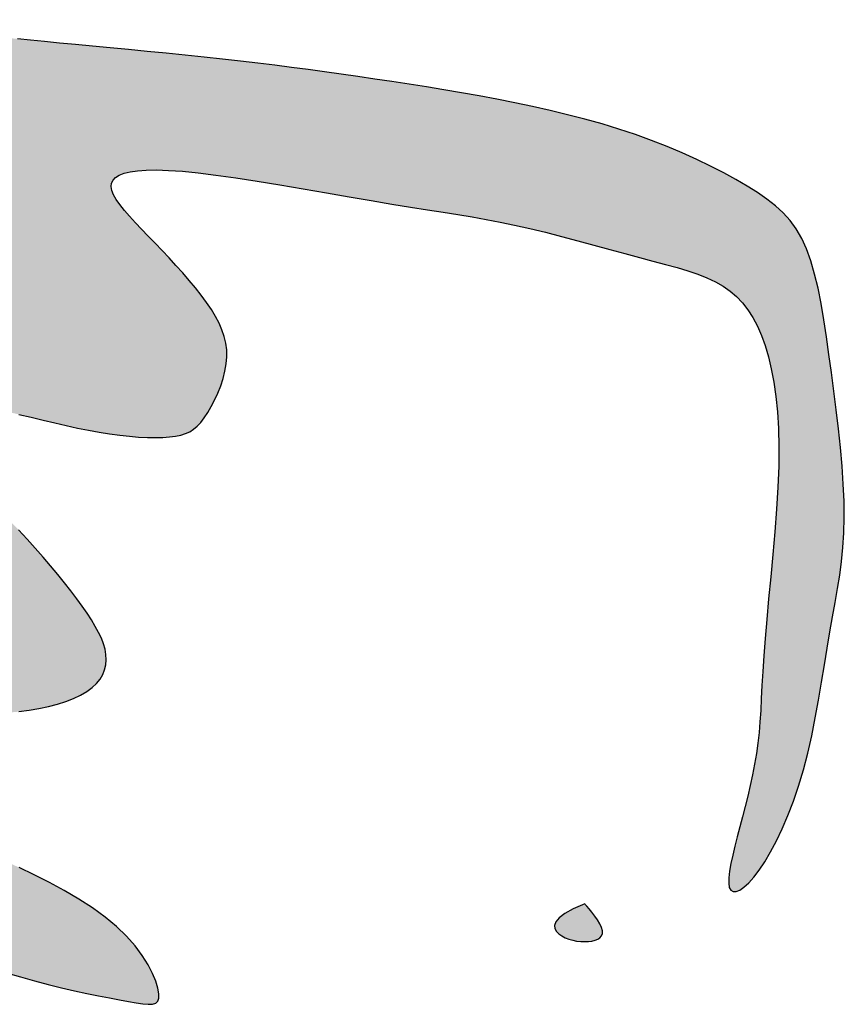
# Model space of a CAD drawing. Extents: x -424536 to -66822, y 139826 to 492209.
# Tile 34 of 69: x -143882 to -143410, y 144390 to 144953. Entities that reach past the tile are written whole.
import ezdxf

# ---------------------------------------------------------------- set-up
doc = ezdxf.new("R2010")
doc.units = 0
doc.header["$LTSCALE"] = 1000
doc.header["$MEASUREMENT"] = 0
doc.layers.add('签名', color=3, linetype='Continuous')

# ---------------------------------------------------------------- blocks, each defined once
blk = doc.blocks.new('zhy')
for points in [[(2608.383, 954.002), (2608.203, 953.905), (2608.001, 953.802), (2607.776, 953.692), (2607.534, 953.576), (2607.283, 953.454), (2607.03, 953.328), (2606.782, 953.2), (2606.546, 953.07), (2606.329, 952.94), (2606.14, 952.811), (2605.982, 952.684), (2605.855, 952.559), (2605.755, 952.435), (2605.678, 952.311), (2605.62, 952.186), (2605.578, 952.059), (2605.548, 951.93), (2605.527, 951.797), (2605.511, 951.66), (2605.5, 951.52), (2605.497, 951.378), (2605.502, 951.236), (2605.516, 951.094), (2605.541, 950.955), (2605.577, 950.818), (2605.626, 950.686), (2605.689, 950.559), (2605.765, 950.439), (2605.852, 950.327), (2605.949, 950.223), (2606.055, 950.128), (2606.169, 950.044), (2606.289, 949.97), (2606.415, 949.909), (2606.545, 949.86), (2606.676, 949.822), (2606.808, 949.793), (2606.939, 949.769), (2607.067, 949.749), (2607.354, 949.707), (2607.616, 949.634), (2607.808, 949.493), (2607.869, 949.312), (2607.86, 949.124), (2607.793, 948.903), (2607.674, 948.666), (2607.508, 948.432), (2607.309, 948.221), (2607.121, 948.058), (2606.996, 947.954), (2606.868, 947.85), (2606.738, 947.744), (2606.608, 947.635), (2606.48, 947.52), (2606.356, 947.399), (2606.237, 947.272), (2606.124, 947.141), (2606.021, 947.004), (2605.927, 946.864), (2605.845, 946.72), (2605.776, 946.573), (2605.722, 946.424), (2605.684, 946.274), (2605.661, 946.125), (2605.653, 945.98), (2605.657, 945.84), (2605.673, 945.709), (2605.7, 945.589), (2605.737, 945.482), (2605.782, 945.391), (2605.834, 945.317), (2605.889, 945.258), (2605.945, 945.21), (2606.12, 945.072), (2606.074, 944.908), (2605.961, 944.74), (2605.782, 944.53), (2605.597, 944.336), (2605.464, 944.2), (2605.32, 944.054), (2605.169, 943.901), (2605.017, 943.74), (2604.87, 943.573), (2604.733, 943.401), (2604.612, 943.225), (2604.511, 943.045), (2604.438, 942.864), (2604.394, 942.682), (2604.381, 942.501), (2604.396, 942.326), (2604.438, 942.158), (2604.503, 942.001), (2604.592, 941.857), (2604.7, 941.731), (2604.828, 941.624), (2604.973, 941.539), (2605.131, 941.474), (2605.301, 941.427), (2605.48, 941.396), (2605.665, 941.379), (2605.854, 941.373), (2606.043, 941.376), (2606.23, 941.387), (2606.413, 941.402), (2606.59, 941.421), (2606.761, 941.444), (2606.925, 941.469), (2607.08, 941.497), (2607.227, 941.527), (2607.364, 941.558), (2607.49, 941.589), (2607.605, 941.621), (2607.711, 941.651), (2607.99, 941.732), (2608.313, 941.771), (2608.521, 941.666), (2608.636, 941.479), (2608.671, 941.231), (2608.673, 941.014), (2608.651, 940.748), (2608.607, 940.439), (2608.545, 940.096), (2608.467, 939.728), (2608.379, 939.344), (2608.282, 938.953), (2608.181, 938.563), (2608.08, 938.184), (2607.981, 937.823), (2607.888, 937.481), (2607.802, 937.159), (2607.725, 936.854), (2607.661, 936.568), (2607.611, 936.301), (2607.578, 936.05), (2607.563, 935.818), (2607.569, 935.603), (2607.593, 935.404), (2607.633, 935.221), (2607.686, 935.054), (2607.749, 934.902), (2607.82, 934.765), (2607.895, 934.642), (2607.973, 934.532), (2608.05, 934.435), (2608.127, 934.351), (2608.205, 934.28), (2608.284, 934.222), (2608.365, 934.178), (2608.448, 934.146), (2608.534, 934.128), (2608.624, 934.122), (2608.718, 934.131), (2608.817, 934.154), (2608.921, 934.195), (2609.032, 934.253), (2609.149, 934.333), (2609.272, 934.435), (2609.404, 934.56), (2609.543, 934.712), (2609.691, 934.89), (2609.845, 935.089), (2610.005, 935.305), (2610.169, 935.53), (2610.454, 935.924), (2610.667, 936.208), (2610.83, 936.415), (2610.989, 936.604), (2611.147, 936.778), (2611.305, 936.94), (2611.468, 937.095), (2611.637, 937.246), (2611.816, 937.398), (2612.007, 937.555), (2612.213, 937.72), (2612.434, 937.896), (2612.668, 938.081), (2612.909, 938.27), (2613.15, 938.459), (2613.386, 938.643), (2613.613, 938.819), (2613.959, 939.088), (2614.275, 939.33), (2614.56, 939.525), (2614.779, 939.559), (2614.94, 939.41), (2615.067, 939.206), (2615.188, 938.945), (2615.299, 938.654), (2615.382, 938.408), (2615.434, 938.256), (2615.488, 938.108), (2615.546, 937.965), (2615.61, 937.832), (2615.683, 937.71), (2615.766, 937.602), (2615.862, 937.51), (2615.973, 937.435), (2616.096, 937.378), (2616.229, 937.336), (2616.368, 937.308), (2616.513, 937.291), (2616.659, 937.285), (2616.804, 937.287), (2616.946, 937.295), (2617.082, 937.309), (2617.211, 937.329), (2617.331, 937.355), (2617.441, 937.389), (2617.539, 937.43), (2617.625, 937.48), (2617.698, 937.54), (2617.754, 937.609), (2617.796, 937.689), (2617.824, 937.781), (2617.844, 937.885), (2617.858, 938.003), (2617.882, 938.255), (2617.92, 938.54), (2617.982, 938.819), (2618.037, 939.029), (2618.1, 939.247), (2618.17, 939.469), (2618.243, 939.692), (2618.317, 939.91), (2618.39, 940.119), (2618.459, 940.315), (2618.522, 940.494), (2618.579, 940.657), (2618.63, 940.805), (2618.676, 940.938), (2618.718, 941.059), (2618.755, 941.167), (2618.788, 941.265), (2618.877, 941.525), (2618.981, 941.758), (2619.189, 941.81), (2619.393, 941.711), (2619.556, 941.551), (2619.697, 941.38), (2619.828, 941.205), (2619.961, 941.023), (2620.034, 940.924), (2620.105, 940.831), (2620.175, 940.742), (2620.246, 940.66), (2620.318, 940.584), (2620.392, 940.515), (2620.469, 940.454), (2620.55, 940.401), (2620.635, 940.358), (2620.725, 940.324), (2620.819, 940.299), (2620.916, 940.281), (2621.015, 940.27), (2621.114, 940.265), (2621.212, 940.264), (2621.308, 940.268), (2621.401, 940.274), (2621.489, 940.282), (2621.574, 940.294), (2621.656, 940.31), (2621.736, 940.332), (2621.816, 940.362), (2621.897, 940.401), (2621.979, 940.45), (2622.063, 940.511), (2622.151, 940.585), (2622.242, 940.671), (2622.336, 940.767), (2622.432, 940.873), (2622.529, 940.987), (2622.627, 941.108), (2622.726, 941.234), (2622.826, 941.365), (2622.924, 941.498), (2623.023, 941.633), (2623.121, 941.769), (2623.286, 941.997), (2623.467, 942.243), (2623.649, 942.476), (2623.834, 942.695), (2624.012, 942.889), (2624.178, 943.058), (2624.421, 943.29), (2624.665, 943.46), (2624.846, 943.414), (2624.946, 943.273), (2625.015, 943.077), (2625.055, 942.861), (2625.077, 942.689), (2625.095, 942.495), (2625.111, 942.284), (2625.125, 942.06), (2625.138, 941.828), (2625.151, 941.594), (2625.165, 941.361), (2625.181, 941.135), (2625.2, 940.92), (2625.222, 940.715), (2625.249, 940.52), (2625.281, 940.335), (2625.318, 940.158), (2625.362, 939.99), (2625.413, 939.828), (2625.472, 939.673), (2625.54, 939.524), (2625.617, 939.38), (2625.704, 939.243), (2625.803, 939.111), (2625.914, 938.986), (2626.039, 938.867), (2626.177, 938.754), (2626.33, 938.647), (2626.498, 938.547), (2626.679, 938.456), (2626.868, 938.373), (2627.064, 938.302), (2627.262, 938.244), (2627.458, 938.2), (2627.651, 938.172), (2627.835, 938.161), (2628.009, 938.169), (2628.174, 938.197), (2628.332, 938.244), (2628.483, 938.312), (2628.631, 938.401), (2628.777, 938.511), (2628.922, 938.643), (2629.069, 938.797), (2629.219, 938.973), (2629.369, 939.17), (2629.52, 939.384), (2629.667, 939.614), (2629.81, 939.856), (2629.946, 940.109), (2630.073, 940.37), (2630.19, 940.637), (2630.295, 940.907), (2630.39, 941.179), (2630.475, 941.453), (2630.555, 941.728), (2630.63, 942.003), (2630.703, 942.277), (2630.775, 942.549), (2630.85, 942.819), (2630.928, 943.086), (2631.008, 943.349), (2631.09, 943.609), (2631.172, 943.866), (2631.253, 944.119), (2631.331, 944.368), (2631.405, 944.613), (2631.474, 944.855), (2631.537, 945.092), (2631.594, 945.324), (2631.645, 945.547), (2631.69, 945.761), (2631.731, 945.962), (2631.767, 946.149), (2631.799, 946.321), (2631.826, 946.474), (2631.85, 946.607), (2631.867, 946.721), (2631.876, 946.815), (2631.873, 946.89), (2631.857, 946.946), (2631.823, 946.983), (2631.771, 947.002), (2631.696, 947.002), (2631.598, 946.984), (2631.48, 946.948), (2631.344, 946.891), (2631.195, 946.813), (2631.036, 946.713), (2630.871, 946.59), (2630.703, 946.443), (2630.536, 946.271), (2630.373, 946.074), (2630.215, 945.855), (2630.063, 945.618), (2629.917, 945.37), (2629.778, 945.113), (2629.645, 944.853), (2629.52, 944.595), (2629.402, 944.342), (2629.293, 944.099), (2629.191, 943.867), (2629.097, 943.645), (2629.01, 943.434), (2628.931, 943.234), (2628.857, 943.045), (2628.79, 942.867), (2628.728, 942.7), (2628.672, 942.545), (2628.619, 942.399), (2628.502, 942.07), (2628.404, 941.807), (2628.302, 941.556), (2628.184, 941.295), (2628.055, 941.039), (2627.916, 940.804), (2627.731, 940.549), (2627.466, 940.335), (2627.268, 940.396), (2627.147, 940.537), (2627.041, 940.773), (2626.954, 941.078), (2626.891, 941.427), (2626.864, 941.707), (2626.851, 941.897), (2626.844, 942.089), (2626.841, 942.284), (2626.842, 942.48), (2626.845, 942.677), (2626.849, 942.875), (2626.86, 943.27), (2626.865, 943.463), (2626.868, 943.657), (2626.869, 943.848), (2626.866, 944.037), (2626.859, 944.223), (2626.848, 944.406), (2626.831, 944.586), (2626.808, 944.762), (2626.778, 944.932), (2626.743, 945.096), (2626.702, 945.252), (2626.655, 945.397), (2626.603, 945.531), (2626.546, 945.652), (2626.483, 945.759), (2626.417, 945.85), (2626.345, 945.925), (2626.27, 945.986), (2626.192, 946.032), (2626.11, 946.065), (2626.025, 946.084), (2625.937, 946.092), (2625.848, 946.087), (2625.756, 946.072), (2625.663, 946.045), (2625.566, 946.009), (2625.465, 945.962), (2625.36, 945.905), (2625.25, 945.838), (2625.135, 945.763), (2625.013, 945.678), (2624.885, 945.585), (2624.75, 945.483), (2624.611, 945.374), (2624.466, 945.258), (2624.318, 945.135), (2624.166, 945.005), (2624.012, 944.87), (2623.856, 944.729), (2623.699, 944.583), (2623.542, 944.433), (2623.386, 944.279), (2623.23, 944.123), (2623.077, 943.965), (2622.927, 943.806), (2622.78, 943.647), (2622.638, 943.489), (2622.502, 943.332), (2622.371, 943.18), (2622.163, 942.935), (2621.895, 942.635), (2621.616, 942.405), (2621.459, 942.496), (2621.422, 942.741), (2621.432, 943.031), (2621.465, 943.314), (2621.494, 943.512), (2621.529, 943.721), (2621.568, 943.936), (2621.612, 944.155), (2621.658, 944.373), (2621.706, 944.588), (2621.755, 944.798), (2621.804, 945.005), (2621.852, 945.207), (2621.898, 945.405), (2621.941, 945.599), (2621.98, 945.788), (2622.014, 945.973), (2622.043, 946.152), (2622.066, 946.326), (2622.084, 946.493), (2622.096, 946.652), (2622.103, 946.802), (2622.105, 946.942), (2622.102, 947.07), (2622.095, 947.186), (2622.082, 947.288), (2622.064, 947.379), (2622.038, 947.46), (2622.005, 947.533), (2621.962, 947.6), (2621.908, 947.663), (2621.843, 947.723), (2621.765, 947.783), (2621.674, 947.844), (2621.571, 947.904), (2621.458, 947.962), (2621.339, 948.017), (2621.214, 948.066), (2621.087, 948.107), (2620.96, 948.14), (2620.835, 948.162), (2620.713, 948.171), (2620.595, 948.169), (2620.479, 948.154), (2620.364, 948.127), (2620.25, 948.088), (2620.135, 948.039), (2620.019, 947.977), (2619.9, 947.905), (2619.778, 947.823), (2619.653, 947.731), (2619.525, 947.63), (2619.396, 947.524), (2619.267, 947.411), (2619.137, 947.295), (2619.009, 947.176), (2618.881, 947.056), (2618.756, 946.936), (2618.543, 946.73), (2618.266, 946.469), (2617.937, 946.208), (2617.709, 946.168), (2617.596, 946.277), (2617.532, 946.444), (2617.495, 946.697), (2617.492, 946.961), (2617.499, 947.167), (2617.515, 947.405), (2617.542, 947.676), (2617.579, 947.983), (2617.628, 948.325), (2617.685, 948.695), (2617.749, 949.085), (2617.817, 949.485), (2617.887, 949.888), (2617.956, 950.282), (2618.021, 950.661), (2618.081, 951.014), (2618.133, 951.335), (2618.179, 951.629), (2618.252, 952.101), (2618.323, 952.539), (2618.389, 952.882), (2618.441, 953.131), (2618.501, 953.393), (2618.567, 953.664), (2618.638, 953.942), (2618.712, 954.221), (2618.787, 954.499), (2618.861, 954.771), (2618.933, 955.033), (2619, 955.282), (2619.113, 955.706), (2619.208, 956.047), (2619.32, 956.381), (2619.453, 956.667), (2619.622, 956.909), (2619.837, 957.112), (2620.102, 957.281), (2620.424, 957.42), (2620.712, 957.506), (2620.921, 957.557), (2621.149, 957.6), (2621.395, 957.636), (2621.662, 957.663), (2621.951, 957.681), (2622.264, 957.689), (2622.6, 957.686), (2622.961, 957.672), (2623.339, 957.649), (2623.728, 957.619), (2624.121, 957.584), (2624.509, 957.548), (2624.885, 957.511), (2625.242, 957.478), (2625.572, 957.449), (2625.87, 957.426), (2626.139, 957.409), (2626.382, 957.396), (2626.772, 957.376), (2627.114, 957.354), (2627.459, 957.317), (2627.821, 957.254), (2628.104, 957.192), (2628.286, 957.15), (2628.465, 957.105), (2628.643, 957.06), (2628.817, 957.014), (2628.987, 956.97), (2629.152, 956.928), (2629.307, 956.891), (2629.451, 956.86), (2629.581, 956.837), (2629.695, 956.824), (2629.789, 956.822), (2629.861, 956.833), (2629.909, 956.859), (2629.932, 956.899), (2629.932, 956.951), (2629.906, 957.014), (2629.857, 957.086), (2629.783, 957.167), (2629.685, 957.254), (2629.564, 957.347), (2629.418, 957.445), (2629.25, 957.544), (2629.06, 957.645), (2628.85, 957.745), (2628.622, 957.844), (2628.375, 957.938), (2628.113, 958.028), (2627.836, 958.111), (2627.545, 958.186), (2627.245, 958.253), (2626.939, 958.315), (2626.631, 958.371), (2626.325, 958.424), (2626.024, 958.473), (2625.548, 958.55), (2625.197, 958.612), (2624.949, 958.656), (2624.71, 958.698), (2624.475, 958.735), (2624.24, 958.767), (2623.999, 958.792), (2623.749, 958.808), (2623.485, 958.815), (2623.203, 958.811), (2622.906, 958.797), (2622.597, 958.776), (2622.279, 958.747), (2621.955, 958.713), (2621.629, 958.675), (2621.305, 958.634), (2620.984, 958.593), (2620.671, 958.551), (2620.367, 958.509), (2620.074, 958.464), (2619.796, 958.416), (2619.532, 958.363), (2619.286, 958.304), (2619.06, 958.239), (2618.854, 958.164), (2618.672, 958.08), (2618.509, 957.986), (2618.363, 957.88), (2618.231, 957.761), (2618.108, 957.629), (2617.993, 957.482), (2617.882, 957.32), (2617.771, 957.142), (2617.657, 956.947), (2617.542, 956.737), (2617.427, 956.511), (2617.312, 956.273), (2617.199, 956.022), (2617.089, 955.761), (2616.983, 955.491), (2616.882, 955.213), (2616.788, 954.929), (2616.699, 954.639), (2616.616, 954.344), (2616.539, 954.046), (2616.466, 953.744), (2616.398, 953.44), (2616.334, 953.134), (2616.273, 952.828), (2616.216, 952.523), (2616.161, 952.218), (2616.11, 951.914), (2616.06, 951.612), (2616.013, 951.312), (2615.968, 951.015), (2615.924, 950.721), (2615.882, 950.43), (2615.841, 950.143), (2615.801, 949.858), (2615.762, 949.574), (2615.724, 949.288), (2615.686, 949), (2615.65, 948.706), (2615.614, 948.406), (2615.579, 948.098), (2615.545, 947.78), (2615.512, 947.456), (2615.479, 947.128), (2615.448, 946.801), (2615.417, 946.477), (2615.387, 946.16), (2615.34, 945.663), (2615.303, 945.286), (2615.278, 945.027), (2615.254, 944.786), (2615.232, 944.561), (2615.212, 944.353), (2615.194, 944.163), (2615.178, 943.988), (2615.165, 943.831), (2615.14, 943.486), (2615.103, 943.192), (2614.994, 943.017), (2614.872, 942.907), (2614.727, 942.805), (2614.621, 942.731), (2614.499, 942.645), (2614.36, 942.543), (2614.204, 942.422), (2614.03, 942.279), (2613.841, 942.116), (2613.64, 941.937), (2613.431, 941.746), (2613.218, 941.546), (2613.003, 941.34), (2612.79, 941.133), (2612.582, 940.927), (2612.382, 940.726), (2612.191, 940.531), (2611.884, 940.219), (2611.571, 939.908), (2611.274, 939.636), (2611.006, 939.428), (2610.761, 939.282), (2610.493, 939.178), (2610.236, 939.183), (2610.062, 939.309), (2610.019, 939.5), (2610.049, 939.69), (2610.145, 939.916), (2610.283, 940.161), (2610.416, 940.377), (2610.5, 940.51), (2610.582, 940.643), (2610.66, 940.774), (2610.733, 940.903), (2610.8, 941.029), (2610.86, 941.152), (2610.913, 941.272), (2610.956, 941.389), (2610.991, 941.502), (2611.015, 941.611), (2611.028, 941.717), (2611.03, 941.818), (2611.021, 941.914), (2611.002, 942.004), (2610.972, 942.088), (2610.931, 942.165), (2610.881, 942.235), (2610.82, 942.297), (2610.748, 942.35), (2610.665, 942.396), (2610.57, 942.436), (2610.459, 942.472), (2610.333, 942.505), (2610.189, 942.536), (2610.026, 942.567), (2609.843, 942.599), (2609.639, 942.633), (2609.418, 942.669), (2609.186, 942.705), (2608.948, 942.74), (2608.708, 942.775), (2608.473, 942.807), (2608.247, 942.835), (2608.035, 942.859), (2607.842, 942.878), (2607.669, 942.894), (2607.321, 942.924), (2606.983, 942.986), (2606.814, 943.152), (2606.795, 943.34), (2606.84, 943.524), (2606.94, 943.727), (2607.059, 943.926), (2607.137, 944.054), (2607.216, 944.186), (2607.292, 944.322), (2607.36, 944.46), (2607.419, 944.601), (2607.463, 944.741), (2607.496, 944.882), (2607.517, 945.022), (2607.529, 945.16), (2607.533, 945.296), (2607.532, 945.428), (2607.526, 945.557), (2607.518, 945.68), (2607.498, 945.957), (2607.52, 946.238), (2607.644, 946.465), (2607.787, 946.604), (2607.902, 946.699), (2608.033, 946.8), (2608.176, 946.909), (2608.324, 947.03), (2608.475, 947.166), (2608.624, 947.32), (2608.767, 947.495), (2608.899, 947.693), (2609.02, 947.909), (2609.129, 948.137), (2609.224, 948.37), (2609.307, 948.602), (2609.374, 948.827), (2609.427, 949.037), (2609.464, 949.228), (2609.484, 949.393), (2609.489, 949.535), (2609.479, 949.657), (2609.455, 949.761), (2609.417, 949.851), (2609.366, 949.93), (2609.304, 950.001), (2609.23, 950.067), (2609.146, 950.13), (2609.052, 950.193), (2608.949, 950.255), (2608.838, 950.316), (2608.718, 950.378), (2608.592, 950.441), (2608.458, 950.506), (2608.181, 950.638), (2607.94, 950.754), (2607.595, 950.942), (2607.336, 951.156), (2607.294, 951.364), (2607.414, 951.541), (2607.567, 951.678), (2607.761, 951.814), (2607.941, 951.927), (2608.064, 952.002), (2608.194, 952.082), (2608.332, 952.166), (2608.477, 952.256), (2608.629, 952.353), (2608.787, 952.458), (2608.948, 952.569), (2609.111, 952.687), (2609.272, 952.809), (2609.427, 952.934), (2609.576, 953.063), (2609.714, 953.192), (2609.839, 953.322), (2609.95, 953.451), (2610.046, 953.58), (2610.129, 953.709), (2610.202, 953.838), (2610.265, 953.969), (2610.321, 954.1), (2610.372, 954.233), (2610.418, 954.368), (2610.461, 954.506), (2610.501, 954.645), (2610.539, 954.784), (2610.573, 954.924), (2610.603, 955.062), (2610.63, 955.198), (2610.652, 955.33), (2610.67, 955.459), (2610.683, 955.583), (2610.689, 955.703), (2610.684, 955.819), (2610.666, 955.933), (2610.631, 956.044), (2610.578, 956.155), (2610.502, 956.266), (2610.402, 956.377), (2610.276, 956.49), (2610.125, 956.603), (2609.954, 956.717), (2609.767, 956.831), (2609.567, 956.943), (2609.358, 957.054), (2609.144, 957.163), (2608.928, 957.269), (2608.714, 957.372), (2608.502, 957.472), (2608.295, 957.569), (2608.092, 957.662), (2607.894, 957.752), (2607.702, 957.838), (2607.516, 957.921), (2607.338, 958), (2607.169, 958.076), (2607.007, 958.146), (2606.854, 958.211), (2606.709, 958.268), (2606.573, 958.317), (2606.444, 958.355), (2606.324, 958.383), (2606.212, 958.398), (2606.109, 958.4), (2606.011, 958.385), (2605.918, 958.352), (2605.828, 958.298), (2605.738, 958.22), (2605.647, 958.117), (2605.553, 957.986), (2605.454, 957.824), (2605.35, 957.631), (2605.247, 957.414), (2605.154, 957.18), (2605.078, 956.939), (2605.027, 956.698), (2605.01, 956.468), (2605.035, 956.255), (2605.109, 956.068), (2605.441, 956.079), (2605.704, 956.123), (2605.909, 956.192), (2606.068, 956.277), (2606.193, 956.369), (2606.294, 956.46), (2606.483, 956.629), (2606.737, 956.655), (2607.003, 956.598), (2607.25, 956.508), (2607.42, 956.439), (2607.752, 956.3), (2608.119, 956.142), (2608.503, 955.954), (2608.841, 955.742), (2609.079, 955.513), (2609.204, 955.26), (2609.226, 955), (2609.165, 954.748), (2609.039, 954.52), (2608.862, 954.324), (2608.623, 954.143)], [(2630.771, 954.133), (2630.785, 954.201), (2630.793, 954.271), (2630.796, 954.338), (2630.794, 954.403), (2630.786, 954.464), (2630.773, 954.518), (2630.754, 954.565), (2630.729, 954.602), (2630.696, 954.63), (2630.657, 954.645), (2630.609, 954.646), (2630.554, 954.632), (2630.49, 954.603), (2630.422, 954.562), (2630.354, 954.514), (2630.289, 954.464), (2630.231, 954.417), (2630.185, 954.377), (2630.154, 954.35), (2630.143, 954.34), (2630.231, 954.142), (2630.313, 953.998), (2630.387, 953.901), (2630.455, 953.844), (2630.516, 953.821), (2630.571, 953.826), (2630.619, 953.853), (2630.661, 953.894), (2630.697, 953.945), (2630.728, 954.003), (2630.752, 954.066)]]:
    blk.add_hatch(color=256).paths.add_polyline_path(points)
for points in [[(2631.331, 944.368), (2631.405, 944.613), (2631.474, 944.855), (2631.537, 945.092), (2631.594, 945.324), (2631.645, 945.547), (2631.69, 945.761), (2631.731, 945.962), (2631.767, 946.149), (2631.799, 946.321), (2631.826, 946.474), (2631.85, 946.607), (2631.867, 946.721), (2631.876, 946.815), (2631.873, 946.89), (2631.857, 946.946), (2631.823, 946.983), (2631.771, 947.002), (2631.696, 947.002), (2631.598, 946.984), (2631.48, 946.948), (2631.344, 946.891), (2631.195, 946.813), (2631.036, 946.713), (2630.871, 946.59), (2630.703, 946.443), (2630.536, 946.271), (2630.373, 946.074), (2630.215, 945.855), (2630.063, 945.618), (2629.917, 945.37), (2629.778, 945.113), (2629.645, 944.853), (2629.52, 944.595)], [(2626.831, 944.586), (2626.808, 944.762), (2626.778, 944.932), (2626.743, 945.096), (2626.702, 945.252), (2626.655, 945.397), (2626.603, 945.531), (2626.546, 945.652), (2626.483, 945.759), (2626.417, 945.85), (2626.345, 945.925), (2626.27, 945.986), (2626.192, 946.032), (2626.11, 946.065), (2626.025, 946.084), (2625.937, 946.092), (2625.848, 946.087), (2625.756, 946.072), (2625.663, 946.045), (2625.566, 946.009), (2625.465, 945.962), (2625.36, 945.905), (2625.25, 945.838), (2625.135, 945.763), (2625.013, 945.678), (2624.885, 945.585), (2624.75, 945.483), (2624.611, 945.374), (2624.466, 945.258), (2624.318, 945.135), (2624.166, 945.005), (2624.012, 944.87), (2623.856, 944.729), (2623.699, 944.583)], [(2621.706, 944.588), (2621.755, 944.798), (2621.804, 945.005), (2621.852, 945.207), (2621.898, 945.405), (2621.941, 945.599), (2621.98, 945.788), (2622.014, 945.973), (2622.043, 946.152), (2622.066, 946.326), (2622.084, 946.493), (2622.096, 946.652), (2622.103, 946.802), (2622.105, 946.942), (2622.102, 947.07), (2622.095, 947.186), (2622.082, 947.288), (2622.064, 947.379), (2622.038, 947.46), (2622.005, 947.533), (2621.962, 947.6), (2621.908, 947.663), (2621.843, 947.723), (2621.765, 947.783), (2621.674, 947.844), (2621.571, 947.904), (2621.458, 947.962), (2621.339, 948.017), (2621.214, 948.066), (2621.087, 948.107), (2620.96, 948.14), (2620.835, 948.162), (2620.713, 948.171), (2620.595, 948.169), (2620.479, 948.154), (2620.364, 948.127), (2620.25, 948.088), (2620.135, 948.039), (2620.019, 947.977), (2619.9, 947.905), (2619.778, 947.823), (2619.653, 947.731), (2619.525, 947.63), (2619.396, 947.524), (2619.267, 947.411), (2619.137, 947.295), (2619.009, 947.176), (2618.881, 947.056), (2618.756, 946.936), (2618.634, 946.817), (2618.515, 946.703), (2618.401, 946.595), (2618.291, 946.496), (2618.188, 946.407), (2618.09, 946.33), (2618, 946.267), (2617.918, 946.221), (2617.844, 946.192), (2617.777, 946.18), (2617.717, 946.186), (2617.665, 946.211), (2617.619, 946.255), (2617.58, 946.318), (2617.548, 946.401), (2617.523, 946.505), (2617.505, 946.632), (2617.494, 946.783), (2617.492, 946.961), (2617.499, 947.167), (2617.515, 947.405), (2617.542, 947.676), (2617.579, 947.983), (2617.628, 948.325), (2617.685, 948.695), (2617.749, 949.085), (2617.817, 949.485), (2617.887, 949.888), (2617.956, 950.282), (2618.021, 950.661), (2618.081, 951.014), (2618.133, 951.335), (2618.179, 951.629), (2618.221, 951.9), (2618.261, 952.155), (2618.301, 952.399), (2618.343, 952.64), (2618.389, 952.882), (2618.441, 953.131), (2618.501, 953.393), (2618.567, 953.664), (2618.638, 953.942), (2618.712, 954.221), (2618.787, 954.499), (2618.861, 954.771), (2618.933, 955.033), (2619, 955.282), (2619.062, 955.515), (2619.12, 955.731), (2619.175, 955.932), (2619.231, 956.117), (2619.289, 956.288), (2619.351, 956.446), (2619.418, 956.592), (2619.494, 956.725), (2619.58, 956.847), (2619.676, 956.959), (2619.784, 957.061), (2619.904, 957.154), (2620.037, 957.239), (2620.183, 957.316), (2620.344, 957.385), (2620.52, 957.449), (2620.712, 957.506), (2620.921, 957.557), (2621.149, 957.6), (2621.395, 957.636), (2621.662, 957.663), (2621.951, 957.681), (2622.264, 957.689), (2622.6, 957.686), (2622.961, 957.672), (2623.339, 957.649), (2623.728, 957.619), (2624.121, 957.584), (2624.509, 957.548), (2624.885, 957.511), (2625.242, 957.478), (2625.572, 957.449), (2625.87, 957.426), (2626.139, 957.409), (2626.382, 957.396), (2626.604, 957.384), (2626.81, 957.374), (2627.004, 957.361), (2627.19, 957.346), (2627.372, 957.326), (2627.555, 957.3), (2627.738, 957.268), (2627.922, 957.232), (2628.104, 957.192), (2628.286, 957.15), (2628.465, 957.105), (2628.643, 957.06), (2628.817, 957.014), (2628.987, 956.97), (2629.152, 956.928), (2629.307, 956.891), (2629.451, 956.86), (2629.581, 956.837), (2629.695, 956.824), (2629.789, 956.822), (2629.861, 956.833), (2629.909, 956.859), (2629.932, 956.899), (2629.932, 956.951), (2629.906, 957.014), (2629.857, 957.086), (2629.783, 957.167), (2629.685, 957.254), (2629.564, 957.347), (2629.418, 957.445), (2629.25, 957.544), (2629.06, 957.645), (2628.85, 957.745), (2628.622, 957.844), (2628.375, 957.938), (2628.113, 958.028), (2627.836, 958.111), (2627.545, 958.186), (2627.245, 958.253), (2626.939, 958.315), (2626.631, 958.371), (2626.325, 958.424), (2626.024, 958.473), (2625.734, 958.52), (2625.457, 958.566), (2625.197, 958.612), (2624.949, 958.656), (2624.71, 958.698), (2624.475, 958.735), (2624.24, 958.767), (2623.999, 958.792), (2623.749, 958.808), (2623.485, 958.815), (2623.203, 958.811), (2622.906, 958.797), (2622.597, 958.776), (2622.279, 958.747), (2621.955, 958.713), (2621.629, 958.675), (2621.305, 958.634), (2620.984, 958.593), (2620.671, 958.551), (2620.367, 958.509), (2620.074, 958.464), (2619.796, 958.416), (2619.532, 958.363), (2619.286, 958.304), (2619.06, 958.239), (2618.854, 958.164), (2618.672, 958.08), (2618.509, 957.986), (2618.363, 957.88), (2618.231, 957.761), (2618.108, 957.629), (2617.993, 957.482), (2617.882, 957.32), (2617.771, 957.142), (2617.657, 956.947), (2617.542, 956.737), (2617.427, 956.511), (2617.312, 956.273), (2617.199, 956.022), (2617.089, 955.761), (2616.983, 955.491), (2616.882, 955.213), (2616.788, 954.929), (2616.699, 954.639), (2616.616, 954.344), (2616.539, 954.046), (2616.466, 953.744), (2616.398, 953.44), (2616.334, 953.134), (2616.273, 952.828), (2616.216, 952.523), (2616.161, 952.218), (2616.11, 951.914), (2616.06, 951.612), (2616.013, 951.312), (2615.968, 951.015), (2615.924, 950.721), (2615.882, 950.43), (2615.841, 950.143), (2615.801, 949.858), (2615.762, 949.574), (2615.724, 949.288), (2615.686, 949), (2615.65, 948.706), (2615.614, 948.406), (2615.579, 948.098), (2615.545, 947.78), (2615.512, 947.456), (2615.479, 947.128), (2615.448, 946.801), (2615.417, 946.477), (2615.387, 946.16), (2615.358, 945.854), (2615.33, 945.561), (2615.303, 945.286), (2615.278, 945.027), (2615.254, 944.786), (2615.232, 944.561)], [(2630.143, 954.34), (2630.231, 954.142), (2630.313, 953.998), (2630.387, 953.901), (2630.455, 953.844), (2630.516, 953.821), (2630.571, 953.826), (2630.619, 953.853), (2630.661, 953.894), (2630.697, 953.945), (2630.728, 954.003), (2630.752, 954.066), (2630.771, 954.133), (2630.785, 954.201), (2630.793, 954.271), (2630.796, 954.338), (2630.794, 954.403), (2630.786, 954.464), (2630.773, 954.518), (2630.754, 954.565), (2630.729, 954.602), (2630.696, 954.63), (2630.657, 954.645), (2630.609, 954.646), (2630.554, 954.632), (2630.49, 954.603), (2630.422, 954.562), (2630.354, 954.514), (2630.289, 954.464), (2630.231, 954.417), (2630.185, 954.377), (2630.154, 954.35), (2630.143, 954.34)]]:
    blk.add_lwpolyline(points)

msp = doc.modelspace()

# ---------------------------------------------------------------- block references
at = {"layer": '签名', "xscale": 33.20318656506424, "yscale": 33.20318656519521, "zscale": 33.20318656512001, "rotation": 270}
msp.add_blockref('zhy', (-175246.04, 231776.26), dxfattribs=at)

doc.saveas('drawing.dxf')
